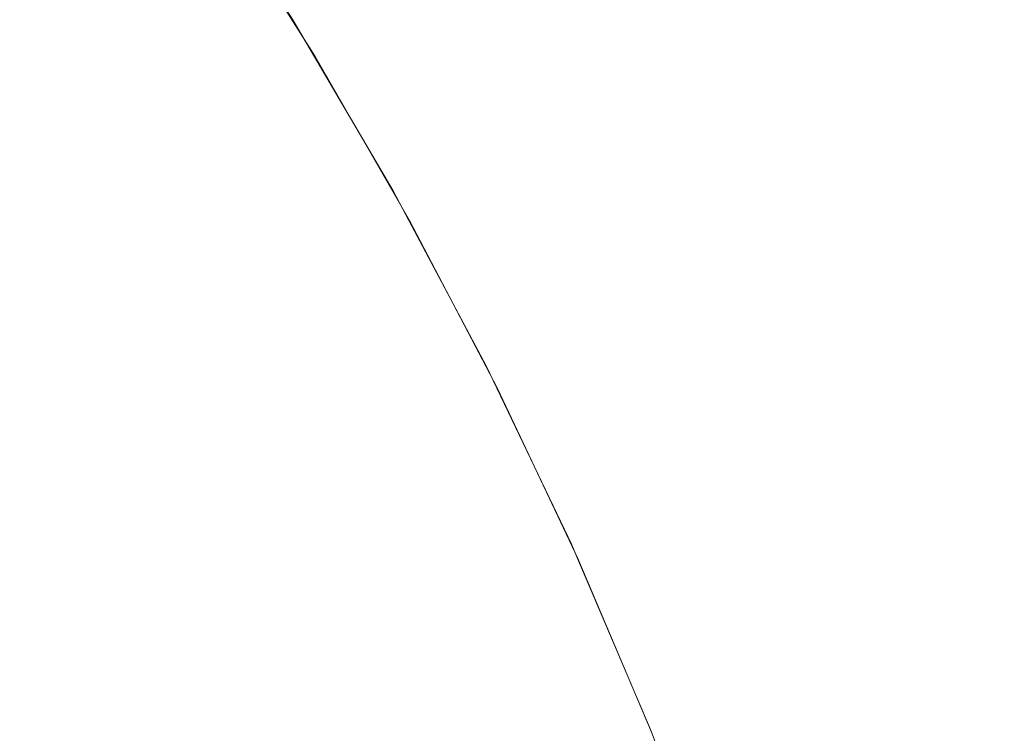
# Model space of a CAD drawing. Header units: centimetres. Extents: x -25.9 to 27.4, y 34.1 to 35.9.
# Tile 195 of 256: x -7.9741 to -7.9531, y 35.8773 to 35.8925. Entities that reach past the tile are written whole.
import ezdxf

# ---------------------------------------------------------------- set-up
doc = ezdxf.new("R2010")
doc.units = ezdxf.units.CM
doc.header["$LTSCALE"] = 2.54
doc.layers.add('Lucido design-1', color=7, linetype='Continuous')

# ---------------------------------------------------------------- blocks, each defined once
blk = doc.blocks.new('Gruppo-5-1')
at = {"color": 7, "linetype": 'Continuous', "lineweight": 9}
for points, invisible_edges in [([(-7.970688, 35.896056, -10.086352), (-7.968388, 35.892493, -10.086352), (-7.968615, 35.892353, -10.090484), (-7.970908, 35.895907, -10.090484)], 15), ([(-7.970688, 35.896056, -34.053115), (-7.968388, 35.892493, -34.053115), (-7.968615, 35.892353, -34.057247), (-7.970908, 35.895907, -34.057247)], 15), ([(-7.970007, 35.895176, -10.081992), (-7.968307, 35.892543, -10.081992), (-7.968388, 35.892493, -10.086352), (-7.970688, 35.896056, -10.086352)], 14), ([(-7.970007, 35.895176, -34.048755), (-7.968307, 35.892543, -34.048755), (-7.968388, 35.892493, -34.053115), (-7.970688, 35.896056, -34.053115)], 14), ([(-7.970908, 35.895907, -10.090484), (-7.968615, 35.892353, -10.090484), (-7.968986, 35.892124, -10.094598), (-7.97127, 35.895663, -10.094598)], 15), ([(-7.970908, 35.895907, -34.057247), (-7.968615, 35.892353, -34.057247), (-7.968986, 35.892124, -34.061361), (-7.97127, 35.895663, -34.061361)], 15), ([(-7.97127, 35.895663, -10.094598), (-7.968986, 35.892124, -10.094598), (-7.969502, 35.891807, -10.098688), (-7.971772, 35.895323, -10.098688)], 15), ([(-7.97127, 35.895663, -34.061361), (-7.968986, 35.892124, -34.061361), (-7.969502, 35.891807, -34.065451), (-7.971772, 35.895323, -34.065451)], 15), ([(-7.971772, 35.895323, -10.098688), (-7.969502, 35.891807, -10.098688), (-7.970161, 35.891401, -10.102745), (-7.972413, 35.89489, -10.102745)], 15), ([(-7.971772, 35.895323, -34.065451), (-7.969502, 35.891807, -34.065451), (-7.970161, 35.891401, -34.069508), (-7.972413, 35.89489, -34.069508)], 15), ([(-7.968307, 35.892543, -10.081992), (-7.969992, 35.895186, -9.881992), (-7.967828, 35.891757, -9.881992)], 9), ([(-7.969992, 35.895186, -9.881992), (-7.969887, 35.895186, -9.877046), (-7.967725, 35.891757, -9.877138), (-7.967828, 35.891757, -9.881992)], 7), ([(-7.968307, 35.892543, -34.048755), (-7.969992, 35.895186, -33.848755), (-7.967828, 35.891757, -33.848755)], 9), ([(-7.969992, 35.895186, -33.848755), (-7.969887, 35.895186, -33.843809), (-7.967725, 35.891757, -33.843901), (-7.967828, 35.891757, -33.848755)], 7), ([(-7.969887, 35.895186, -9.877046), (-7.969572, 35.895186, -9.872109), (-7.967416, 35.891757, -9.872293), (-7.967725, 35.891757, -9.877138)], 15), ([(-7.969887, 35.895186, -33.843809), (-7.969572, 35.895186, -33.838872), (-7.967416, 35.891757, -33.839056), (-7.967725, 35.891757, -33.843901)], 15), ([(-7.969572, 35.895186, -9.872109), (-7.969048, 35.895186, -9.86719), (-7.966902, 35.891757, -9.867465), (-7.967416, 35.891757, -9.872293)], 15), ([(-7.969572, 35.895186, -33.838872), (-7.969048, 35.895186, -33.833953), (-7.966902, 35.891757, -33.834228), (-7.967416, 35.891757, -33.839056)], 15), ([(-7.969048, 35.895186, -9.86719), (-7.968316, 35.895186, -9.862298), (-7.966183, 35.891757, -9.862663), (-7.966902, 35.891757, -9.867465)], 15), ([(-7.969048, 35.895186, -33.833953), (-7.968316, 35.895186, -33.829061), (-7.966183, 35.891757, -33.829426), (-7.966902, 35.891757, -33.834228)], 15), ([(-7.968316, 35.895186, -9.862298), (-7.967377, 35.895186, -9.857441), (-7.965261, 35.891757, -9.857897), (-7.966183, 35.891757, -9.862663)], 15), ([(-7.968316, 35.895186, -33.829061), (-7.967377, 35.895186, -33.824204), (-7.965261, 35.891757, -33.82466), (-7.966183, 35.891757, -33.829426)], 15), ([(-7.967377, 35.895186, -9.857441), (-7.966232, 35.895186, -9.852628), (-7.964138, 35.891757, -9.853173), (-7.965261, 35.891757, -9.857897)], 15), ([(-7.967377, 35.895186, -33.824204), (-7.966232, 35.895186, -33.819391), (-7.964138, 35.891757, -33.819936), (-7.965261, 35.891757, -33.82466)], 15), ([(-7.966232, 35.895186, -9.852628), (-7.964884, 35.895186, -9.847868), (-7.962815, 35.891757, -9.848502), (-7.964138, 35.891757, -9.853173)], 15), ([(-7.966232, 35.895186, -33.819391), (-7.964884, 35.895186, -33.814631), (-7.962815, 35.891757, -33.815265), (-7.964138, 35.891757, -33.819936)], 15), ([(-7.964884, 35.895186, -9.847868), (-7.963336, 35.895186, -9.84317), (-7.961295, 35.891757, -9.843891), (-7.962815, 35.891757, -9.848502)], 15), ([(-7.964884, 35.895186, -33.814631), (-7.963336, 35.895186, -33.809933), (-7.961295, 35.891757, -33.810654), (-7.962815, 35.891757, -33.815265)], 15), ([(-7.963336, 35.895186, -9.84317), (-7.961589, 35.895186, -9.838542), (-7.959581, 35.891757, -9.839349), (-7.961295, 35.891757, -9.843891)], 15), ([(-7.963336, 35.895186, -33.809933), (-7.961589, 35.895186, -33.805305), (-7.959581, 35.891757, -33.806112), (-7.961295, 35.891757, -33.810654)], 15), ([(-7.961589, 35.895186, -9.838542), (-7.959647, 35.895186, -9.833992), (-7.957675, 35.891757, -9.834883), (-7.959581, 35.891757, -9.839349)], 15), ([(-7.961589, 35.895186, -33.805305), (-7.959647, 35.895186, -33.800755), (-7.957675, 35.891757, -33.801646), (-7.959581, 35.891757, -33.806112)], 15), ([(-7.959647, 35.895186, -9.833992), (-7.957515, 35.895186, -9.829528), (-7.955582, 35.891757, -9.830503), (-7.957675, 35.891757, -9.834883)], 15), ([(-7.959647, 35.895186, -33.800755), (-7.957515, 35.895186, -33.796291), (-7.955582, 35.891757, -33.797266), (-7.957675, 35.891757, -33.801646)], 15), ([(-7.957515, 35.895186, -9.829528), (-7.955194, 35.895186, -9.825159), (-7.953305, 35.891757, -9.826215), (-7.955582, 35.891757, -9.830503)], 15), ([(-7.957515, 35.895186, -33.796291), (-7.955194, 35.895186, -33.791923), (-7.953305, 35.891757, -33.792978), (-7.955582, 35.891757, -33.797266)], 15), ([(-7.955194, 35.895186, -9.825159), (-7.952691, 35.895186, -9.820893), (-7.950848, 35.891757, -9.822028), (-7.953305, 35.891757, -9.826215)], 15), ([(-7.955194, 35.895186, -33.791923), (-7.952691, 35.895186, -33.787656), (-7.950848, 35.891757, -33.788791), (-7.953305, 35.891757, -33.792978)], 15), ([(-7.972413, 35.89489, -10.102745), (-7.970161, 35.891401, -10.102745), (-7.970961, 35.890909, -10.106763), (-7.973191, 35.894364, -10.106763)], 15), ([(-7.972413, 35.89489, -34.069508), (-7.970161, 35.891401, -34.069508), (-7.970961, 35.890909, -34.073526), (-7.973191, 35.894364, -34.073526)], 15), ([(-7.973191, 35.894364, -10.106763), (-7.970961, 35.890909, -10.106763), (-7.971901, 35.89033, -10.110736), (-7.974106, 35.893746, -10.110736)], 15), ([(-7.973191, 35.894364, -34.073526), (-7.970961, 35.890909, -34.073526), (-7.971901, 35.89033, -34.077499), (-7.974106, 35.893746, -34.077499)], 15), ([(-7.974106, 35.893746, -10.110736), (-7.971901, 35.89033, -10.110736), (-7.972978, 35.889667, -10.114657), (-7.975154, 35.893038, -10.114657)], 15), ([(-7.974106, 35.893746, -34.077499), (-7.971901, 35.89033, -34.077499), (-7.972978, 35.889667, -34.08142), (-7.975154, 35.893038, -34.08142)], 15), ([(-7.975154, 35.893038, -10.114657), (-7.972978, 35.889667, -10.114657), (-7.974191, 35.88892, -10.118519), (-7.976334, 35.89224, -10.118519)], 15), ([(-7.975154, 35.893038, -34.08142), (-7.972978, 35.889667, -34.08142), (-7.974191, 35.88892, -34.085282), (-7.976334, 35.89224, -34.085282)], 15), ([(-25.75346, 35.892641, -9.396899), (-25.75346, 35.890102, -9.395406), (27.34654, 35.890102, -9.395406), (27.34654, 35.892641, -9.396899)], 10), ([(-25.75346, 35.892641, -33.363662), (-25.75346, 35.890102, -33.362169), (27.34654, 35.890102, -33.362169), (27.34654, 35.892641, -33.363662)], 10), ([(-7.968388, 35.892493, -10.086352), (-7.966242, 35.888835, -10.086352), (-7.966474, 35.888705, -10.090484), (-7.968615, 35.892353, -10.090484)], 15), ([(-7.968388, 35.892493, -34.053115), (-7.966242, 35.888835, -34.053115), (-7.966474, 35.888705, -34.057247), (-7.968615, 35.892353, -34.057247)], 15), ([(-7.968388, 35.892493, -10.086352), (-7.968307, 35.892543, -10.081992), (-7.967841, 35.891749, -10.081992)], 9), ([(-7.968388, 35.892493, -34.053115), (-7.968307, 35.892543, -34.048755), (-7.967841, 35.891749, -34.048755)], 9), ([(-7.967841, 35.891749, -10.081992), (-7.966159, 35.888881, -10.081992), (-7.966242, 35.888835, -10.086352), (-7.968388, 35.892493, -10.086352)], 14), ([(-7.967841, 35.891749, -34.048755), (-7.966159, 35.888881, -34.048755), (-7.966242, 35.888835, -34.053115), (-7.968388, 35.892493, -34.053115)], 14), ([(-7.967828, 35.891757, -9.881992), (-7.967841, 35.891749, -10.081992), (-7.968307, 35.892543, -10.081992)], 9), ([(-7.967828, 35.891757, -33.848755), (-7.967841, 35.891749, -34.048755), (-7.968307, 35.892543, -34.048755)], 9), ([(-7.968615, 35.892353, -10.090484), (-7.966474, 35.888705, -10.090484), (-7.966855, 35.888492, -10.094598), (-7.968986, 35.892124, -10.094598)], 15), ([(-7.968615, 35.892353, -34.057247), (-7.966474, 35.888705, -34.057247), (-7.966855, 35.888492, -34.061361), (-7.968986, 35.892124, -34.061361)], 15), ([(-7.968986, 35.892124, -10.094598), (-7.966855, 35.888492, -10.094598), (-7.967384, 35.888197, -10.098688), (-7.969502, 35.891807, -10.098688)], 15), ([(-7.968986, 35.892124, -34.061361), (-7.966855, 35.888492, -34.061361), (-7.967384, 35.888197, -34.065451), (-7.969502, 35.891807, -34.065451)], 15), ([(-7.969502, 35.891807, -10.098688), (-7.967384, 35.888197, -10.098688), (-7.968059, 35.88782, -10.102745), (-7.970161, 35.891401, -10.102745)], 15), ([(-7.969502, 35.891807, -34.065451), (-7.967384, 35.888197, -34.065451), (-7.968059, 35.88782, -34.069508), (-7.970161, 35.891401, -34.069508)], 15), ([(-7.966159, 35.888881, -10.081992), (-7.967841, 35.891749, -10.081992), (-7.967828, 35.891757, -9.881992)], 10), ([(-7.966159, 35.888881, -34.048755), (-7.967841, 35.891749, -34.048755), (-7.967828, 35.891757, -33.848755)], 10), ([(-7.966159, 35.888881, -10.081992), (-7.967828, 35.891757, -9.881992), (-7.965807, 35.888246, -9.881992)], 9), ([(-7.967828, 35.891757, -9.881992), (-7.967725, 35.891757, -9.877138), (-7.965705, 35.888246, -9.877224), (-7.965807, 35.888246, -9.881992)], 7), ([(-7.966159, 35.888881, -34.048755), (-7.967828, 35.891757, -33.848755), (-7.965807, 35.888246, -33.848755)], 9), ([(-7.967828, 35.891757, -33.848755), (-7.967725, 35.891757, -33.843901), (-7.965705, 35.888246, -33.843987), (-7.965807, 35.888246, -33.848755)], 7), ([(-7.967725, 35.891757, -9.877138), (-7.967416, 35.891757, -9.872293), (-7.965402, 35.888246, -9.872464), (-7.965705, 35.888246, -9.877224)], 15), ([(-7.967725, 35.891757, -33.843901), (-7.967416, 35.891757, -33.839056), (-7.965402, 35.888246, -33.839227), (-7.965705, 35.888246, -33.843987)], 15), ([(-7.967416, 35.891757, -9.872293), (-7.966902, 35.891757, -9.867465), (-7.964897, 35.888246, -9.867722), (-7.965402, 35.888246, -9.872464)], 15), ([(-7.967416, 35.891757, -33.839056), (-7.966902, 35.891757, -33.834228), (-7.964897, 35.888246, -33.834485), (-7.965402, 35.888246, -33.839227)], 15), ([(-7.966902, 35.891757, -9.867465), (-7.966183, 35.891757, -9.862663), (-7.964191, 35.888246, -9.863005), (-7.964897, 35.888246, -9.867722)], 15), ([(-7.966902, 35.891757, -33.834228), (-7.966183, 35.891757, -33.829426), (-7.964191, 35.888246, -33.829768), (-7.964897, 35.888246, -33.834485)], 15), ([(-7.966183, 35.891757, -9.862663), (-7.965261, 35.891757, -9.857897), (-7.963285, 35.888246, -9.858323), (-7.964191, 35.888246, -9.863005)], 15), ([(-7.966183, 35.891757, -33.829426), (-7.965261, 35.891757, -33.82466), (-7.963285, 35.888246, -33.825086), (-7.964191, 35.888246, -33.829768)], 15), ([(-7.965261, 35.891757, -9.857897), (-7.964138, 35.891757, -9.853173), (-7.962181, 35.888246, -9.853683), (-7.963285, 35.888246, -9.858323)], 15), ([(-7.965261, 35.891757, -33.82466), (-7.964138, 35.891757, -33.819936), (-7.962181, 35.888246, -33.820446), (-7.963285, 35.888246, -33.825086)], 15), ([(-7.964138, 35.891757, -9.853173), (-7.962815, 35.891757, -9.848502), (-7.960882, 35.888246, -9.849094), (-7.962181, 35.888246, -9.853683)], 15), ([(-7.964138, 35.891757, -33.819936), (-7.962815, 35.891757, -33.815265), (-7.960882, 35.888246, -33.815857), (-7.962181, 35.888246, -33.820446)], 15), ([(-7.962815, 35.891757, -9.848502), (-7.961295, 35.891757, -9.843891), (-7.959389, 35.888246, -9.844565), (-7.960882, 35.888246, -9.849094)], 15), ([(-7.962815, 35.891757, -33.815265), (-7.961295, 35.891757, -33.810654), (-7.959389, 35.888246, -33.811328), (-7.960882, 35.888246, -33.815857)], 15), ([(-7.961295, 35.891757, -9.843891), (-7.959581, 35.891757, -9.839349), (-7.957705, 35.888246, -9.840102), (-7.959389, 35.888246, -9.844565)], 15), ([(-7.961295, 35.891757, -33.810654), (-7.959581, 35.891757, -33.806112), (-7.957705, 35.888246, -33.806866), (-7.959389, 35.888246, -33.811328)], 15), ([(-7.959581, 35.891757, -9.839349), (-7.957675, 35.891757, -9.834883), (-7.955833, 35.888246, -9.835716), (-7.957705, 35.888246, -9.840102)], 15), ([(-7.959581, 35.891757, -33.806112), (-7.957675, 35.891757, -33.801646), (-7.955833, 35.888246, -33.802479), (-7.957705, 35.888246, -33.806866)], 15), ([(-7.957675, 35.891757, -9.834883), (-7.955582, 35.891757, -9.830503), (-7.953777, 35.888246, -9.831413), (-7.955833, 35.888246, -9.835716)], 15), ([(-7.957675, 35.891757, -33.801646), (-7.955582, 35.891757, -33.797266), (-7.953777, 35.888246, -33.798176), (-7.955833, 35.888246, -33.802479)], 15), ([(-7.955582, 35.891757, -9.830503), (-7.953305, 35.891757, -9.826215), (-7.95154, 35.888246, -9.827201), (-7.953777, 35.888246, -9.831413)], 15), ([(-7.955582, 35.891757, -33.797266), (-7.953305, 35.891757, -33.792978), (-7.95154, 35.888246, -33.793964), (-7.953777, 35.888246, -33.798176)], 15), ([(-7.953305, 35.891757, -9.826215), (-7.950848, 35.891757, -9.822028), (-7.949126, 35.888246, -9.823088), (-7.95154, 35.888246, -9.827201)], 15), ([(-7.953305, 35.891757, -33.792978), (-7.950848, 35.891757, -33.788791), (-7.949126, 35.888246, -33.789851), (-7.95154, 35.888246, -33.793964)], 15), ([(-7.970161, 35.891401, -10.102745), (-7.968059, 35.88782, -10.102745), (-7.96888, 35.887361, -10.106763), (-7.970961, 35.890909, -10.106763)], 15), ([(-7.970161, 35.891401, -34.069508), (-7.968059, 35.88782, -34.069508), (-7.96888, 35.887361, -34.073526), (-7.970961, 35.890909, -34.073526)], 15), ([(-7.970961, 35.890909, -10.106763), (-7.96888, 35.887361, -10.106763), (-7.969843, 35.886823, -10.110736), (-7.971901, 35.89033, -10.110736)], 15), ([(-7.970961, 35.890909, -34.073526), (-7.96888, 35.887361, -34.073526), (-7.969843, 35.886823, -34.077499), (-7.971901, 35.89033, -34.077499)], 15), ([(-7.971901, 35.89033, -10.110736), (-7.969843, 35.886823, -10.110736), (-7.970948, 35.886206, -10.114657), (-7.972978, 35.889667, -10.114657)], 15), ([(-7.971901, 35.89033, -34.077499), (-7.969843, 35.886823, -34.077499), (-7.970948, 35.886206, -34.08142), (-7.972978, 35.889667, -34.08142)], 15), ([(27.34654, 35.888978, -9.394744), (27.34654, 35.890102, -9.395406), (-25.75346, 35.890102, -9.395406), (-25.75346, 35.888978, -9.394744)], 10), ([(27.34654, 35.888978, -33.361507), (27.34654, 35.890102, -33.362169), (-25.75346, 35.890102, -33.362169), (-25.75346, 35.888978, -33.361507)], 10), ([(-7.972978, 35.889667, -10.114657), (-7.970948, 35.886206, -10.114657), (-7.972191, 35.885512, -10.118519), (-7.974191, 35.88892, -10.118519)], 15), ([(-7.972978, 35.889667, -34.08142), (-7.970948, 35.886206, -34.08142), (-7.972191, 35.885512, -34.085282), (-7.974191, 35.88892, -34.085282)], 15), ([(-25.75346, 35.888978, -9.394744), (-25.75346, 35.886278, -9.393307), (27.34654, 35.886278, -9.393307), (27.34654, 35.888978, -9.394744)], 10), ([(-25.75346, 35.888978, -33.361507), (-25.75346, 35.886278, -33.36007), (27.34654, 35.886278, -33.36007), (27.34654, 35.888978, -33.361507)], 10), ([(-7.974191, 35.88892, -10.118519), (-7.972191, 35.885512, -10.118519), (-7.973571, 35.884741, -10.122315), (-7.975537, 35.888091, -10.122315)], 15), ([(-7.974191, 35.88892, -34.085282), (-7.972191, 35.885512, -34.085282), (-7.973571, 35.884741, -34.089078), (-7.975537, 35.888091, -34.089078)], 15), ([(-7.966242, 35.888835, -10.086352), (-7.964252, 35.88509, -10.086352), (-7.96449, 35.88497, -10.090484), (-7.966474, 35.888705, -10.090484)], 15), ([(-7.966242, 35.888835, -34.053115), (-7.964252, 35.88509, -34.053115), (-7.96449, 35.88497, -34.057247), (-7.966474, 35.888705, -34.057247)], 15), ([(-7.966242, 35.888835, -10.086352), (-7.966159, 35.888881, -10.081992), (-7.965818, 35.88824, -10.081992)], 9), ([(-7.966242, 35.888835, -34.053115), (-7.966159, 35.888881, -34.048755), (-7.965818, 35.88824, -34.048755)], 9), ([(-7.965818, 35.88824, -10.081992), (-7.964167, 35.885132, -10.081992), (-7.964252, 35.88509, -10.086352), (-7.966242, 35.888835, -10.086352)], 14), ([(-7.965818, 35.88824, -34.048755), (-7.964167, 35.885132, -34.048755), (-7.964252, 35.88509, -34.053115), (-7.966242, 35.888835, -34.053115)], 14), ([(-7.965807, 35.888246, -9.881992), (-7.965818, 35.88824, -10.081992), (-7.966159, 35.888881, -10.081992)], 9), ([(-7.965807, 35.888246, -33.848755), (-7.965818, 35.88824, -34.048755), (-7.966159, 35.888881, -34.048755)], 9), ([(-7.966474, 35.888705, -10.090484), (-7.96449, 35.88497, -10.090484), (-7.96488, 35.884773, -10.094598), (-7.966855, 35.888492, -10.094598)], 15), ([(-7.966474, 35.888705, -34.057247), (-7.96449, 35.88497, -34.057247), (-7.96488, 35.884773, -34.061361), (-7.966855, 35.888492, -34.061361)], 15), ([(-7.966855, 35.888492, -10.094598), (-7.96488, 35.884773, -10.094598), (-7.965421, 35.8845, -10.098688), (-7.967384, 35.888197, -10.098688)], 15), ([(-7.966855, 35.888492, -34.061361), (-7.96488, 35.884773, -34.061361), (-7.965421, 35.8845, -34.065451), (-7.967384, 35.888197, -34.065451)], 15), ([(-7.967384, 35.888197, -10.098688), (-7.965421, 35.8845, -10.098688), (-7.966111, 35.884152, -10.102745), (-7.968059, 35.88782, -10.102745)], 15), ([(-7.967384, 35.888197, -34.065451), (-7.965421, 35.8845, -34.065451), (-7.966111, 35.884152, -34.069508), (-7.968059, 35.88782, -34.069508)], 15), ([(-7.964167, 35.885132, -10.081992), (-7.965818, 35.88824, -10.081992), (-7.965807, 35.888246, -9.881992)], 10), ([(-7.964167, 35.885132, -34.048755), (-7.965818, 35.88824, -34.048755), (-7.965807, 35.888246, -33.848755)], 10), ([(-7.964167, 35.885132, -10.081992), (-7.965807, 35.888246, -9.881992), (-7.963931, 35.88466, -9.881992)], 9), ([(-7.965807, 35.888246, -9.881992), (-7.965705, 35.888246, -9.877224), (-7.963831, 35.88466, -9.877303), (-7.963931, 35.88466, -9.881992)], 7), ([(-7.964167, 35.885132, -34.048755), (-7.965807, 35.888246, -33.848755), (-7.963931, 35.88466, -33.848755)], 9), ([(-7.965807, 35.888246, -33.848755), (-7.965705, 35.888246, -33.843987), (-7.963831, 35.88466, -33.844066), (-7.963931, 35.88466, -33.848755)], 7), ([(-7.965705, 35.888246, -9.877224), (-7.965402, 35.888246, -9.872464), (-7.963533, 35.88466, -9.872623), (-7.963831, 35.88466, -9.877303)], 15), ([(-7.965705, 35.888246, -33.843987), (-7.965402, 35.888246, -33.839227), (-7.963533, 35.88466, -33.839386), (-7.963831, 35.88466, -33.844066)], 15), ([(-7.965402, 35.888246, -9.872464), (-7.964897, 35.888246, -9.867722), (-7.963036, 35.88466, -9.86796), (-7.963533, 35.88466, -9.872623)], 15), ([(-7.965402, 35.888246, -33.839227), (-7.964897, 35.888246, -33.834485), (-7.963036, 35.88466, -33.834723), (-7.963533, 35.88466, -33.839386)], 15), ([(-7.964897, 35.888246, -9.867722), (-7.964191, 35.888246, -9.863005), (-7.962342, 35.88466, -9.863322), (-7.963036, 35.88466, -9.86796)], 15), ([(-7.964897, 35.888246, -33.834485), (-7.964191, 35.888246, -33.829768), (-7.962342, 35.88466, -33.830085), (-7.963036, 35.88466, -33.834723)], 15), ([(-7.964191, 35.888246, -9.863005), (-7.963285, 35.888246, -9.858323), (-7.961451, 35.88466, -9.858718), (-7.962342, 35.88466, -9.863322)], 15), ([(-7.964191, 35.888246, -33.829768), (-7.963285, 35.888246, -33.825086), (-7.961451, 35.88466, -33.825481), (-7.962342, 35.88466, -33.830085)], 15), ([(-7.963285, 35.888246, -9.858323), (-7.962181, 35.888246, -9.853683), (-7.960366, 35.88466, -9.854155), (-7.961451, 35.88466, -9.858718)], 15), ([(-7.963285, 35.888246, -33.825086), (-7.962181, 35.888246, -33.820446), (-7.960366, 35.88466, -33.820918), (-7.961451, 35.88466, -33.825481)], 15), ([(-7.962181, 35.888246, -9.853683), (-7.960882, 35.888246, -9.849094), (-7.959089, 35.88466, -9.849643), (-7.960366, 35.88466, -9.854155)], 15), ([(-7.962181, 35.888246, -33.820446), (-7.960882, 35.888246, -33.815857), (-7.959089, 35.88466, -33.816406), (-7.960366, 35.88466, -33.820918)], 15), ([(-7.960882, 35.888246, -9.849094), (-7.959389, 35.888246, -9.844565), (-7.957621, 35.88466, -9.845189), (-7.959089, 35.88466, -9.849643)], 15), ([(-7.960882, 35.888246, -33.815857), (-7.959389, 35.888246, -33.811328), (-7.957621, 35.88466, -33.811952), (-7.959089, 35.88466, -33.816406)], 15), ([(-7.959389, 35.888246, -9.844565), (-7.957705, 35.888246, -9.840102), (-7.955965, 35.88466, -9.840802), (-7.957621, 35.88466, -9.845189)], 15), ([(-7.959389, 35.888246, -33.811328), (-7.957705, 35.888246, -33.806866), (-7.955965, 35.88466, -33.807565), (-7.957621, 35.88466, -33.811952)], 15), ([(-7.957705, 35.888246, -9.840102), (-7.955833, 35.888246, -9.835716), (-7.954124, 35.88466, -9.836489), (-7.955965, 35.88466, -9.840802)], 15), ([(-7.957705, 35.888246, -33.806866), (-7.955833, 35.888246, -33.802479), (-7.954124, 35.88466, -33.803252), (-7.955965, 35.88466, -33.807565)], 15), ([(-7.955833, 35.888246, -9.835716), (-7.953777, 35.888246, -9.831413), (-7.952102, 35.88466, -9.832257), (-7.954124, 35.88466, -9.836489)], 15), ([(-7.955833, 35.888246, -33.802479), (-7.953777, 35.888246, -33.798176), (-7.952102, 35.88466, -33.79902), (-7.954124, 35.88466, -33.803252)], 15), ([(-7.953777, 35.888246, -9.831413), (-7.95154, 35.888246, -9.827201), (-7.949903, 35.88466, -9.828116), (-7.952102, 35.88466, -9.832257)], 15), ([(-7.953777, 35.888246, -33.798176), (-7.95154, 35.888246, -33.793964), (-7.949903, 35.88466, -33.794879), (-7.952102, 35.88466, -33.79902)], 15), ([(-7.975537, 35.888091, -10.122315), (-7.973571, 35.884741, -10.122315), (-7.975085, 35.883895, -10.126041), (-7.977013, 35.887182, -10.126041)], 15), ([(-7.975537, 35.888091, -34.089078), (-7.973571, 35.884741, -34.089078), (-7.975085, 35.883895, -34.092804), (-7.977013, 35.887182, -34.092804)], 15), ([(-7.968059, 35.88782, -10.102745), (-7.966111, 35.884152, -10.102745), (-7.96695, 35.883729, -10.106763), (-7.96888, 35.887361, -10.106763)], 15), ([(-7.968059, 35.88782, -34.069508), (-7.966111, 35.884152, -34.069508), (-7.96695, 35.883729, -34.073526), (-7.96888, 35.887361, -34.073526)], 15), ([(-7.96888, 35.887361, -10.106763), (-7.96695, 35.883729, -10.106763), (-7.967936, 35.883232, -10.110736), (-7.969843, 35.886823, -10.110736)], 15), ([(-7.96888, 35.887361, -34.073526), (-7.96695, 35.883729, -34.073526), (-7.967936, 35.883232, -34.077499), (-7.969843, 35.886823, -34.077499)], 15), ([(-7.969843, 35.886823, -10.110736), (-7.967936, 35.883232, -10.110736), (-7.969066, 35.882663, -10.114657), (-7.970948, 35.886206, -10.114657)], 15), ([(-7.969843, 35.886823, -34.077499), (-7.967936, 35.883232, -34.077499), (-7.969066, 35.882663, -34.08142), (-7.970948, 35.886206, -34.08142)], 15), ([(27.34654, 35.885223, -9.392745), (27.34654, 35.886278, -9.393307), (-25.75346, 35.886278, -9.393307), (-25.75346, 35.885223, -9.392745)], 10), ([(27.34654, 35.885223, -33.359508), (27.34654, 35.886278, -33.36007), (-25.75346, 35.886278, -33.36007), (-25.75346, 35.885223, -33.359508)], 10), ([(-7.970948, 35.886206, -10.114657), (-7.969066, 35.882663, -10.114657), (-7.970337, 35.882022, -10.118519), (-7.972191, 35.885512, -10.118519)], 15), ([(-7.970948, 35.886206, -34.08142), (-7.969066, 35.882663, -34.08142), (-7.970337, 35.882022, -34.085282), (-7.972191, 35.885512, -34.085282)], 15), ([(-7.972191, 35.885512, -10.118519), (-7.970337, 35.882022, -10.118519), (-7.971749, 35.88131, -10.122315), (-7.973571, 35.884741, -10.122315)], 15), ([(-7.972191, 35.885512, -34.085282), (-7.970337, 35.882022, -34.085282), (-7.971749, 35.88131, -34.089078), (-7.973571, 35.884741, -34.089078)], 15), ([(-25.75346, 35.885223, -9.392745), (-25.75346, 35.882366, -9.391376), (27.34654, 35.882366, -9.391376), (27.34654, 35.885223, -9.392745)], 10), ([(-25.75346, 35.885223, -33.359508), (-25.75346, 35.882366, -33.35814), (27.34654, 35.882366, -33.35814), (27.34654, 35.885223, -33.359508)], 10), ([(-7.964252, 35.88509, -10.086352), (-7.962424, 35.881263, -10.086352), (-7.962666, 35.881153, -10.090484), (-7.96449, 35.88497, -10.090484)], 15), ([(-7.964252, 35.88509, -34.053115), (-7.962424, 35.881263, -34.053115), (-7.962666, 35.881153, -34.057247), (-7.96449, 35.88497, -34.057247)], 15), ([(-7.964252, 35.88509, -10.086352), (-7.964167, 35.885132, -10.081992), (-7.96394, 35.884656, -10.081992)], 9), ([(-7.964252, 35.88509, -34.053115), (-7.964167, 35.885132, -34.048755), (-7.96394, 35.884656, -34.048755)], 9), ([(-7.96394, 35.884656, -10.081992), (-7.962337, 35.881302, -10.081992), (-7.962424, 35.881263, -10.086352), (-7.964252, 35.88509, -10.086352)], 14), ([(-7.96394, 35.884656, -34.048755), (-7.962337, 35.881302, -34.048755), (-7.962424, 35.881263, -34.053115), (-7.964252, 35.88509, -34.053115)], 14), ([(-7.963931, 35.88466, -9.881992), (-7.96394, 35.884656, -10.081992), (-7.964167, 35.885132, -10.081992)], 9), ([(-7.963931, 35.88466, -33.848755), (-7.96394, 35.884656, -34.048755), (-7.964167, 35.885132, -34.048755)], 9), ([(-7.96449, 35.88497, -10.090484), (-7.962666, 35.881153, -10.090484), (-7.963064, 35.880974, -10.094598), (-7.96488, 35.884773, -10.094598)], 15), ([(-7.96449, 35.88497, -34.057247), (-7.962666, 35.881153, -34.057247), (-7.963064, 35.880974, -34.061361), (-7.96488, 35.884773, -34.061361)], 15), ([(-7.973571, 35.884741, -10.122315), (-7.971749, 35.88131, -10.122315), (-7.973297, 35.880529, -10.126041), (-7.975085, 35.883895, -10.126041)], 15), ([(-7.973571, 35.884741, -34.089078), (-7.971749, 35.88131, -34.089078), (-7.973297, 35.880529, -34.092804), (-7.975085, 35.883895, -34.092804)], 15), ([(-7.96488, 35.884773, -10.094598), (-7.963064, 35.880974, -10.094598), (-7.963616, 35.880724, -10.098688), (-7.965421, 35.8845, -10.098688)], 15), ([(-7.96488, 35.884773, -34.061361), (-7.963064, 35.880974, -34.061361), (-7.963616, 35.880724, -34.065451), (-7.965421, 35.8845, -34.065451)], 15), ([(-7.962337, 35.881302, -10.081992), (-7.96394, 35.884656, -10.081992), (-7.963931, 35.88466, -9.881992)], 10), ([(-7.962337, 35.881302, -34.048755), (-7.96394, 35.884656, -34.048755), (-7.963931, 35.88466, -33.848755)], 10), ([(-7.962337, 35.881302, -10.081992), (-7.963931, 35.88466, -9.881992), (-7.962204, 35.881006, -9.881992)], 9), ([(-7.963931, 35.88466, -9.881992), (-7.963831, 35.88466, -9.877303), (-7.962106, 35.881006, -9.877376), (-7.962204, 35.881006, -9.881992)], 7), ([(-7.962337, 35.881302, -34.048755), (-7.963931, 35.88466, -33.848755), (-7.962204, 35.881006, -33.848755)], 9), ([(-7.963931, 35.88466, -33.848755), (-7.963831, 35.88466, -33.844066), (-7.962106, 35.881006, -33.844139), (-7.962204, 35.881006, -33.848755)], 7), ([(-7.963831, 35.88466, -9.877303), (-7.963533, 35.88466, -9.872623), (-7.961812, 35.881006, -9.87277), (-7.962106, 35.881006, -9.877376)], 15), ([(-7.963831, 35.88466, -33.844066), (-7.963533, 35.88466, -33.839386), (-7.961812, 35.881006, -33.839533), (-7.962106, 35.881006, -33.844139)], 15), ([(-7.963533, 35.88466, -9.872623), (-7.963036, 35.88466, -9.86796), (-7.961323, 35.881006, -9.868179), (-7.961812, 35.881006, -9.87277)], 15), ([(-7.963533, 35.88466, -33.839386), (-7.963036, 35.88466, -33.834723), (-7.961323, 35.881006, -33.834942), (-7.961812, 35.881006, -33.839533)], 15), ([(-7.963036, 35.88466, -9.86796), (-7.962342, 35.88466, -9.863322), (-7.96064, 35.881006, -9.863614), (-7.961323, 35.881006, -9.868179)], 15), ([(-7.963036, 35.88466, -33.834723), (-7.962342, 35.88466, -33.830085), (-7.96064, 35.881006, -33.830377), (-7.961323, 35.881006, -33.834942)], 15), ([(-7.962342, 35.88466, -9.863322), (-7.961451, 35.88466, -9.858718), (-7.959763, 35.881006, -9.859082), (-7.96064, 35.881006, -9.863614)], 15), ([(-7.962342, 35.88466, -33.830085), (-7.961451, 35.88466, -33.825481), (-7.959763, 35.881006, -33.825845), (-7.96064, 35.881006, -33.830377)], 15), ([(-7.961451, 35.88466, -9.858718), (-7.960366, 35.88466, -9.854155), (-7.958695, 35.881006, -9.854591), (-7.959763, 35.881006, -9.859082)], 15), ([(-7.961451, 35.88466, -33.825481), (-7.960366, 35.88466, -33.820918), (-7.958695, 35.881006, -33.821354), (-7.959763, 35.881006, -33.825845)], 15), ([(-7.960366, 35.88466, -9.854155), (-7.959089, 35.88466, -9.849643), (-7.957437, 35.881006, -9.850149), (-7.958695, 35.881006, -9.854591)], 15), ([(-7.960366, 35.88466, -33.820918), (-7.959089, 35.88466, -33.816406), (-7.957437, 35.881006, -33.816912), (-7.958695, 35.881006, -33.821354)], 15), ([(-7.959089, 35.88466, -9.849643), (-7.957621, 35.88466, -9.845189), (-7.955992, 35.881006, -9.845765), (-7.957437, 35.881006, -9.850149)], 15), ([(-7.959089, 35.88466, -33.816406), (-7.957621, 35.88466, -33.811952), (-7.955992, 35.881006, -33.812528), (-7.957437, 35.881006, -33.816912)], 15), ([(-7.957621, 35.88466, -9.845189), (-7.955965, 35.88466, -9.840802), (-7.954362, 35.881006, -9.841446), (-7.955992, 35.881006, -9.845765)], 15), ([(-7.957621, 35.88466, -33.811952), (-7.955965, 35.88466, -33.807565), (-7.954362, 35.881006, -33.808209), (-7.955992, 35.881006, -33.812528)], 15), ([(-7.955965, 35.88466, -9.840802), (-7.954124, 35.88466, -9.836489), (-7.95255, 35.881006, -9.8372), (-7.954362, 35.881006, -9.841446)], 15), ([(-7.955965, 35.88466, -33.807565), (-7.954124, 35.88466, -33.803252), (-7.95255, 35.881006, -33.803963), (-7.954362, 35.881006, -33.808209)], 15), ([(-7.954124, 35.88466, -9.836489), (-7.952102, 35.88466, -9.832257), (-7.95056, 35.881006, -9.833035), (-7.95255, 35.881006, -9.8372)], 15), ([(-7.954124, 35.88466, -33.803252), (-7.952102, 35.88466, -33.79902), (-7.95056, 35.881006, -33.799798), (-7.95255, 35.881006, -33.803963)], 15), ([(-7.965421, 35.8845, -10.098688), (-7.963616, 35.880724, -10.098688), (-7.964321, 35.880405, -10.102745), (-7.966111, 35.884152, -10.102745)], 15), ([(-7.965421, 35.8845, -34.065451), (-7.963616, 35.880724, -34.065451), (-7.964321, 35.880405, -34.069508), (-7.966111, 35.884152, -34.069508)], 15), ([(-7.966111, 35.884152, -10.102745), (-7.964321, 35.880405, -10.102745), (-7.965177, 35.880018, -10.106763), (-7.96695, 35.883729, -10.106763)], 15), ([(-7.966111, 35.884152, -34.069508), (-7.964321, 35.880405, -34.069508), (-7.965177, 35.880018, -34.073526), (-7.96695, 35.883729, -34.073526)], 15), ([(-7.975085, 35.883895, -10.126041), (-7.973297, 35.880529, -10.126041), (-7.974979, 35.879681, -10.129688), (-7.976729, 35.882977, -10.129688)], 15), ([(-7.975085, 35.883895, -34.092804), (-7.973297, 35.880529, -34.092804), (-7.974979, 35.879681, -34.096451), (-7.976729, 35.882977, -34.096451)], 15), ([(-7.96695, 35.883729, -10.106763), (-7.965177, 35.880018, -10.106763), (-7.966183, 35.879564, -10.110736), (-7.967936, 35.883232, -10.110736)], 15), ([(-7.96695, 35.883729, -34.073526), (-7.965177, 35.880018, -34.073526), (-7.966183, 35.879564, -34.077499), (-7.967936, 35.883232, -34.077499)], 15), ([(-7.967936, 35.883232, -10.110736), (-7.966183, 35.879564, -10.110736), (-7.967336, 35.879043, -10.114657), (-7.969066, 35.882663, -10.114657)], 15), ([(-7.967936, 35.883232, -34.077499), (-7.966183, 35.879564, -34.077499), (-7.967336, 35.879043, -34.08142), (-7.969066, 35.882663, -34.08142)], 15), ([(-7.969066, 35.882663, -10.114657), (-7.967336, 35.879043, -10.114657), (-7.968634, 35.878456, -10.118519), (-7.970337, 35.882022, -10.118519)], 15), ([(-7.969066, 35.882663, -34.08142), (-7.967336, 35.879043, -34.08142), (-7.968634, 35.878456, -34.085282), (-7.970337, 35.882022, -34.085282)], 15), ([(27.34654, 35.88138, -9.390904), (27.34654, 35.882366, -9.391376), (-25.75346, 35.882366, -9.391376), (-25.75346, 35.88138, -9.390904)], 10), ([(27.34654, 35.88138, -33.357667), (27.34654, 35.882366, -33.35814), (-25.75346, 35.882366, -33.35814), (-25.75346, 35.88138, -33.357667)], 10), ([(-7.970337, 35.882022, -10.118519), (-7.968634, 35.878456, -10.118519), (-7.970074, 35.877805, -10.122315), (-7.971749, 35.88131, -10.122315)], 15), ([(-7.970337, 35.882022, -34.085282), (-7.968634, 35.878456, -34.085282), (-7.970074, 35.877805, -34.089078), (-7.971749, 35.88131, -34.089078)], 15), ([(-25.75346, 35.88138, -9.390904), (-25.75346, 35.878374, -9.389619), (27.34654, 35.878374, -9.389619), (27.34654, 35.88138, -9.390904)], 10), ([(-25.75346, 35.88138, -33.357667), (-25.75346, 35.878374, -33.356382), (27.34654, 35.878374, -33.356382), (27.34654, 35.88138, -33.357667)], 10), ([(-7.971749, 35.88131, -10.122315), (-7.970074, 35.877805, -10.122315), (-7.971654, 35.877091, -10.126041), (-7.973297, 35.880529, -10.126041)], 15), ([(-7.971749, 35.88131, -34.089078), (-7.970074, 35.877805, -34.089078), (-7.971654, 35.877091, -34.092804), (-7.973297, 35.880529, -34.092804)], 15), ([(-7.962424, 35.881263, -10.086352), (-7.960759, 35.877362, -10.086352), (-7.961006, 35.877263, -10.090484), (-7.962666, 35.881153, -10.090484)], 15), ([(-7.962424, 35.881263, -34.053115), (-7.960759, 35.877362, -34.053115), (-7.961006, 35.877263, -34.057247), (-7.962666, 35.881153, -34.057247)], 15), ([(-7.962424, 35.881263, -10.086352), (-7.962337, 35.881302, -10.081992), (-7.96221, 35.881003, -10.081992)], 9), ([(-7.962424, 35.881263, -34.053115), (-7.962337, 35.881302, -34.048755), (-7.96221, 35.881003, -34.048755)], 9), ([(-7.96221, 35.881003, -10.081992), (-7.960671, 35.877398, -10.081992), (-7.960759, 35.877362, -10.086352), (-7.962424, 35.881263, -10.086352)], 14), ([(-7.96221, 35.881003, -34.048755), (-7.960671, 35.877398, -34.048755), (-7.960759, 35.877362, -34.053115), (-7.962424, 35.881263, -34.053115)], 14), ([(-7.962204, 35.881006, -9.881992), (-7.96221, 35.881003, -10.081992), (-7.962337, 35.881302, -10.081992)], 9), ([(-7.962204, 35.881006, -33.848755), (-7.96221, 35.881003, -34.048755), (-7.962337, 35.881302, -34.048755)], 9), ([(-7.962666, 35.881153, -10.090484), (-7.961006, 35.877263, -10.090484), (-7.961411, 35.8771, -10.094598), (-7.963064, 35.880974, -10.094598)], 15), ([(-7.962666, 35.881153, -34.057247), (-7.961006, 35.877263, -34.057247), (-7.961411, 35.8771, -34.061361), (-7.963064, 35.880974, -34.061361)], 15), ([(-7.960671, 35.877398, -10.081992), (-7.96221, 35.881003, -10.081992), (-7.962204, 35.881006, -9.881992)], 10), ([(-7.960671, 35.877398, -34.048755), (-7.96221, 35.881003, -34.048755), (-7.962204, 35.881006, -33.848755)], 10), ([(-7.962204, 35.881006, -9.881992), (-7.960627, 35.877289, -9.881992), (-7.96063, 35.877288, -10.081992), (-7.960671, 35.877398, -10.081992)], 10), ([(-7.962204, 35.881006, -9.881992), (-7.962106, 35.881006, -9.877376), (-7.960531, 35.877289, -9.877443), (-7.960627, 35.877289, -9.881992)], 7), ([(-7.962204, 35.881006, -33.848755), (-7.960627, 35.877289, -33.848755), (-7.96063, 35.877288, -34.048755), (-7.960671, 35.877398, -34.048755)], 10), ([(-7.962204, 35.881006, -33.848755), (-7.962106, 35.881006, -33.844139), (-7.960531, 35.877289, -33.844206), (-7.960627, 35.877289, -33.848755)], 7), ([(-7.962106, 35.881006, -9.877376), (-7.961812, 35.881006, -9.87277), (-7.960241, 35.877289, -9.872903), (-7.960531, 35.877289, -9.877443)], 15), ([(-7.962106, 35.881006, -33.844139), (-7.961812, 35.881006, -33.839533), (-7.960241, 35.877289, -33.839666), (-7.960531, 35.877289, -33.844206)], 15), ([(-7.961812, 35.881006, -9.87277), (-7.961323, 35.881006, -9.868179), (-7.959759, 35.877289, -9.868379), (-7.960241, 35.877289, -9.872903)], 15), ([(-7.961812, 35.881006, -33.839533), (-7.961323, 35.881006, -33.834942), (-7.959759, 35.877289, -33.835143), (-7.960241, 35.877289, -33.839666)], 15), ([(-7.961323, 35.881006, -9.868179), (-7.96064, 35.881006, -9.863614), (-7.959086, 35.877289, -9.86388), (-7.959759, 35.877289, -9.868379)], 15), ([(-7.961323, 35.881006, -33.834942), (-7.96064, 35.881006, -33.830377), (-7.959086, 35.877289, -33.830643), (-7.959759, 35.877289, -33.835143)], 15), ([(-7.96064, 35.881006, -9.863614), (-7.959763, 35.881006, -9.859082), (-7.958222, 35.877289, -9.859414), (-7.959086, 35.877289, -9.86388)], 15), ([(-7.96064, 35.881006, -33.830377), (-7.959763, 35.881006, -33.825845), (-7.958222, 35.877289, -33.826177), (-7.959086, 35.877289, -33.830643)], 15), ([(-7.959763, 35.881006, -9.859082), (-7.958695, 35.881006, -9.854591), (-7.957169, 35.877289, -9.854988), (-7.958222, 35.877289, -9.859414)], 15), ([(-7.959763, 35.881006, -33.825845), (-7.958695, 35.881006, -33.821354), (-7.957169, 35.877289, -33.821751), (-7.958222, 35.877289, -33.826177)], 15), ([(-7.958695, 35.881006, -9.854591), (-7.957437, 35.881006, -9.850149), (-7.95593, 35.877289, -9.850611), (-7.957169, 35.877289, -9.854988)], 15), ([(-7.958695, 35.881006, -33.821354), (-7.957437, 35.881006, -33.816912), (-7.95593, 35.877289, -33.817374), (-7.957169, 35.877289, -33.821751)], 15), ([(-7.957437, 35.881006, -9.850149), (-7.955992, 35.881006, -9.845765), (-7.954506, 35.877289, -9.84629), (-7.95593, 35.877289, -9.850611)], 15), ([(-7.957437, 35.881006, -33.816912), (-7.955992, 35.881006, -33.812528), (-7.954506, 35.877289, -33.813053), (-7.95593, 35.877289, -33.817374)], 15), ([(-7.955992, 35.881006, -9.845765), (-7.954362, 35.881006, -9.841446), (-7.952899, 35.877289, -9.842034), (-7.954506, 35.877289, -9.84629)], 15), ([(-7.955992, 35.881006, -33.812528), (-7.954362, 35.881006, -33.808209), (-7.952899, 35.877289, -33.808797), (-7.954506, 35.877289, -33.813053)], 15), ([(-7.954362, 35.881006, -9.841446), (-7.95255, 35.881006, -9.8372), (-7.951114, 35.877289, -9.837849), (-7.952899, 35.877289, -9.842034)], 15), ([(-7.954362, 35.881006, -33.808209), (-7.95255, 35.881006, -33.803963), (-7.951114, 35.877289, -33.804612), (-7.952899, 35.877289, -33.808797)], 15), ([(-7.963064, 35.880974, -10.094598), (-7.961411, 35.8771, -10.094598), (-7.961974, 35.876874, -10.098688), (-7.963616, 35.880724, -10.098688)], 15), ([(-7.963064, 35.880974, -34.061361), (-7.961411, 35.8771, -34.061361), (-7.961974, 35.876874, -34.065451), (-7.963616, 35.880724, -34.065451)], 15), ([(-7.963616, 35.880724, -10.098688), (-7.961974, 35.876874, -10.098688), (-7.962691, 35.876586, -10.102745), (-7.964321, 35.880405, -10.102745)], 15), ([(-7.963616, 35.880724, -34.065451), (-7.961974, 35.876874, -34.065451), (-7.962691, 35.876586, -34.069508), (-7.964321, 35.880405, -34.069508)], 15), ([(-7.973297, 35.880529, -10.126041), (-7.971654, 35.877091, -10.126041), (-7.97337, 35.876315, -10.129688), (-7.974979, 35.879681, -10.129688)], 15), ([(-7.973297, 35.880529, -34.092804), (-7.971654, 35.877091, -34.092804), (-7.97337, 35.876315, -34.096451), (-7.974979, 35.879681, -34.096451)], 15), ([(-7.964321, 35.880405, -10.102745), (-7.962691, 35.876586, -10.102745), (-7.963563, 35.876236, -10.106763), (-7.965177, 35.880018, -10.106763)], 15), ([(-7.964321, 35.880405, -34.069508), (-7.962691, 35.876586, -34.069508), (-7.963563, 35.876236, -34.073526), (-7.965177, 35.880018, -34.073526)], 15), ([(-7.965177, 35.880018, -10.106763), (-7.963563, 35.876236, -10.106763), (-7.964587, 35.875824, -10.110736), (-7.966183, 35.879564, -10.110736)], 15), ([(-7.965177, 35.880018, -34.073526), (-7.963563, 35.876236, -34.073526), (-7.964587, 35.875824, -34.077499), (-7.966183, 35.879564, -34.077499)], 15), ([(-7.974979, 35.879681, -10.129688), (-7.97337, 35.876315, -10.129688), (-7.97522, 35.875479, -10.133253), (-7.976791, 35.878767, -10.133253)], 15), ([(-7.974979, 35.879681, -34.096451), (-7.97337, 35.876315, -34.096451), (-7.97522, 35.875479, -34.100016), (-7.976791, 35.878767, -34.100016)], 15), ([(-7.966183, 35.879564, -10.110736), (-7.964587, 35.875824, -10.110736), (-7.965761, 35.875352, -10.114657), (-7.967336, 35.879043, -10.114657)], 15), ([(-7.966183, 35.879564, -34.077499), (-7.964587, 35.875824, -34.077499), (-7.965761, 35.875352, -34.08142), (-7.967336, 35.879043, -34.08142)], 15), ([(-7.967336, 35.879043, -10.114657), (-7.965761, 35.875352, -10.114657), (-7.967083, 35.874821, -10.118519), (-7.968634, 35.878456, -10.118519)], 15), ([(-7.967336, 35.879043, -34.08142), (-7.965761, 35.875352, -34.08142), (-7.967083, 35.874821, -34.085282), (-7.968634, 35.878456, -34.085282)], 15), ([(27.34654, 35.877458, -9.389227), (27.34654, 35.878374, -9.389619), (-25.75346, 35.878374, -9.389619), (-25.75346, 35.877458, -9.389227)], 10), ([(27.34654, 35.877458, -33.35599), (27.34654, 35.878374, -33.356382), (-25.75346, 35.878374, -33.356382), (-25.75346, 35.877458, -33.35599)], 10), ([(-7.968634, 35.878456, -10.118519), (-7.967083, 35.874821, -10.118519), (-7.968549, 35.874232, -10.122315), (-7.970074, 35.877805, -10.122315)], 15), ([(-7.968634, 35.878456, -34.085282), (-7.967083, 35.874821, -34.085282), (-7.968549, 35.874232, -34.089078), (-7.970074, 35.877805, -34.089078)], 15), ([(-7.970074, 35.877805, -10.122315), (-7.968549, 35.874232, -10.122315), (-7.970158, 35.873585, -10.126041), (-7.971654, 35.877091, -10.126041)], 15), ([(-7.970074, 35.877805, -34.089078), (-7.968549, 35.874232, -34.089078), (-7.970158, 35.873585, -34.092804), (-7.971654, 35.877091, -34.092804)], 15), ([(-25.75346, 35.877458, -9.389227), (-25.75346, 35.874309, -9.388037), (27.34654, 35.874309, -9.388037), (27.34654, 35.877458, -9.389227)], 10), ([(-25.75346, 35.877458, -33.35599), (-25.75346, 35.874309, -33.3548), (27.34654, 35.874309, -33.3548), (27.34654, 35.877458, -33.35599)], 10), ([(-7.961006, 35.877263, -34.057247), (-7.959513, 35.873306, -34.057247), (-7.959925, 35.87316, -34.061361), (-7.961411, 35.8771, -34.061361)], 15), ([(-7.960759, 35.877362, -10.086352), (-7.959262, 35.873394, -10.086352), (-7.959513, 35.873306, -10.090484), (-7.961006, 35.877263, -10.090484)], 15), ([(-7.960759, 35.877362, -34.053115), (-7.959262, 35.873394, -34.053115), (-7.959513, 35.873306, -34.057247), (-7.961006, 35.877263, -34.057247)], 15), ([(-7.960759, 35.877362, -10.086352), (-7.960671, 35.877398, -10.081992), (-7.96063, 35.877288, -10.081992)], 9), ([(-7.960759, 35.877362, -34.053115), (-7.960671, 35.877398, -34.048755), (-7.96063, 35.877288, -34.048755)], 9), ([(-7.959262, 35.873394, -10.086352), (-7.960759, 35.877362, -10.086352), (-7.96063, 35.877288, -10.081992), (-7.959206, 35.873515, -10.081992)], 11), ([(-7.959262, 35.873394, -34.053115), (-7.960759, 35.877362, -34.053115), (-7.96063, 35.877288, -34.048755), (-7.959206, 35.873515, -34.048755)], 11), ([(-7.96063, 35.877288, -10.081992), (-7.960627, 35.877289, -9.881992), (-7.959204, 35.873515, -9.881992), (-7.959206, 35.873515, -10.081992)], 5), ([(-7.96063, 35.877288, -34.048755), (-7.960627, 35.877289, -33.848755), (-7.959204, 35.873515, -33.848755), (-7.959206, 35.873515, -34.048755)], 5), ([(-7.960627, 35.877289, -9.881992), (-7.960531, 35.877289, -9.877443), (-7.959109, 35.873515, -9.877504), (-7.959204, 35.873515, -9.881992)], 7), ([(-7.960627, 35.877289, -33.848755), (-7.960531, 35.877289, -33.844206), (-7.959109, 35.873515, -33.844267), (-7.959204, 35.873515, -33.848755)], 7), ([(-7.960531, 35.877289, -9.877443), (-7.960241, 35.877289, -9.872903), (-7.958823, 35.873515, -9.873024), (-7.959109, 35.873515, -9.877504)], 15), ([(-7.960531, 35.877289, -33.844206), (-7.960241, 35.877289, -33.839666), (-7.958823, 35.873515, -33.839787), (-7.959109, 35.873515, -33.844267)], 15), ([(-7.960241, 35.877289, -9.872903), (-7.959759, 35.877289, -9.868379), (-7.958347, 35.873515, -9.86856), (-7.958823, 35.873515, -9.873024)], 15), ([(-7.960241, 35.877289, -33.839666), (-7.959759, 35.877289, -33.835143), (-7.958347, 35.873515, -33.835323), (-7.958823, 35.873515, -33.839787)], 15), ([(-7.959759, 35.877289, -9.868379), (-7.959086, 35.877289, -9.86388), (-7.957683, 35.873515, -9.864121), (-7.958347, 35.873515, -9.86856)], 15), ([(-7.959759, 35.877289, -33.835143), (-7.959086, 35.877289, -33.830643), (-7.957683, 35.873515, -33.830884), (-7.958347, 35.873515, -33.835323)], 15), ([(-7.959086, 35.877289, -9.86388), (-7.958222, 35.877289, -9.859414), (-7.95683, 35.873515, -9.859714), (-7.957683, 35.873515, -9.864121)], 15), ([(-7.959086, 35.877289, -33.830643), (-7.958222, 35.877289, -33.826177), (-7.95683, 35.873515, -33.826477), (-7.957683, 35.873515, -33.830884)], 15), ([(-7.958222, 35.877289, -9.859414), (-7.957169, 35.877289, -9.854988), (-7.955792, 35.873515, -9.855347), (-7.95683, 35.873515, -9.859714)], 15), ([(-7.958222, 35.877289, -33.826177), (-7.957169, 35.877289, -33.821751), (-7.955792, 35.873515, -33.82211), (-7.95683, 35.873515, -33.826477)], 15), ([(-7.957169, 35.877289, -9.854988), (-7.95593, 35.877289, -9.850611), (-7.954569, 35.873515, -9.851027), (-7.955792, 35.873515, -9.855347)], 15), ([(-7.957169, 35.877289, -33.821751), (-7.95593, 35.877289, -33.817374), (-7.954569, 35.873515, -33.81779), (-7.955792, 35.873515, -33.82211)], 15), ([(-7.95593, 35.877289, -9.850611), (-7.954506, 35.877289, -9.84629), (-7.953163, 35.873515, -9.846764), (-7.954569, 35.873515, -9.851027)], 15), ([(-7.95593, 35.877289, -33.817374), (-7.954506, 35.877289, -33.813053), (-7.953163, 35.873515, -33.813527), (-7.954569, 35.873515, -33.81779)], 15), ([(-7.954506, 35.877289, -9.84629), (-7.952899, 35.877289, -9.842034), (-7.951579, 35.873515, -9.842564), (-7.953163, 35.873515, -9.846764)], 15), ([(-7.954506, 35.877289, -33.813053), (-7.952899, 35.877289, -33.808797), (-7.951579, 35.873515, -33.809327), (-7.953163, 35.873515, -33.813527)], 15)]:
    blk.add_3dface(points, dxfattribs=dict(at, invisible_edges=invisible_edges))

msp = doc.modelspace()

# ---------------------------------------------------------------- block references
at = {"layer": 'Lucido design-1', "color": 7}
msp.add_blockref('Gruppo-5-1', (0, 0), dxfattribs=at)

doc.saveas('drawing.dxf')
